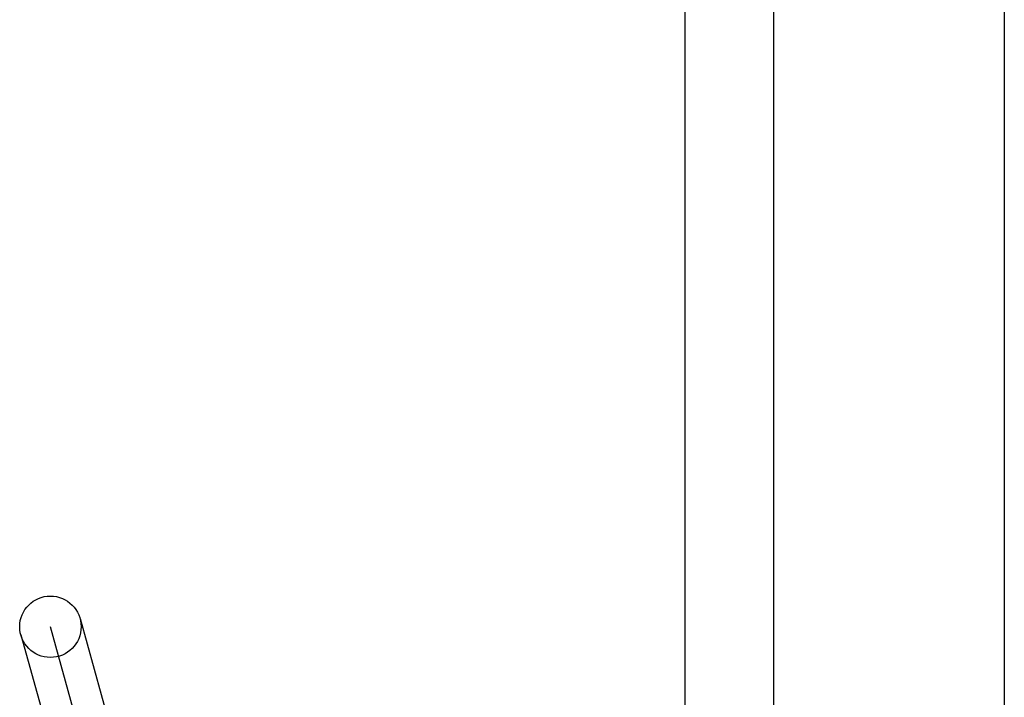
# Model space of a CAD drawing. Header units: inches. Extents: x 0 to 293, y 0 to 190.
# Tile 73 of 104: x 84.403 to 84.724, y 101.368 to 101.589. Entities that reach past the tile are written whole.
import ezdxf

# ---------------------------------------------------------------- set-up
doc = ezdxf.new("R2010")
doc.units = ezdxf.units.IN
doc.header["$LTSCALE"] = 16.12069
doc.header["$MEASUREMENT"] = 0
doc.linetypes.add('HIDDEN', pattern=[0.2, 0.1, -0.1])
doc.layers.add('DEFAULT_2', color=8, linetype='HIDDEN')
doc.layers.add('RIGHT_OR_MAIN_DOOR_ASSEMBLY', color=7, linetype='CONTINUOUS')

msp = doc.modelspace()

# ---------------------------------------------------------------- linework, layer by layer
at = {"layer": 'DEFAULT_2', "color": 8, "linetype": 'HIDDEN'}
for p, q in [((84.64877, 96.89508), (84.64877, 102.39559)), ((84.42295, 101.39397), (84.47385, 101.21092)), ((84.46421, 101.20824), (84.41332, 101.39128)), ((84.40368, 101.38861), (84.45458, 101.20556))]:
    msp.add_line(p, q, dxfattribs=at)
msp.add_circle((84.41332, 101.39129), 0.01, dxfattribs=at)
at = {"layer": 'RIGHT_OR_MAIN_DOOR_ASSEMBLY', "color": 8, "linetype": 'HIDDEN'}
msp.add_line((84.72377, 108.26726), (84.72377, 91.45726), dxfattribs=at)
at = {"layer": 'RIGHT_OR_MAIN_DOOR_ASSEMBLY', "color": 3, "linetype": 'Continuous'}
msp.add_line((84.61977, 108.11226), (84.61977, 91.61226), dxfattribs=at)

doc.saveas('drawing.dxf')
